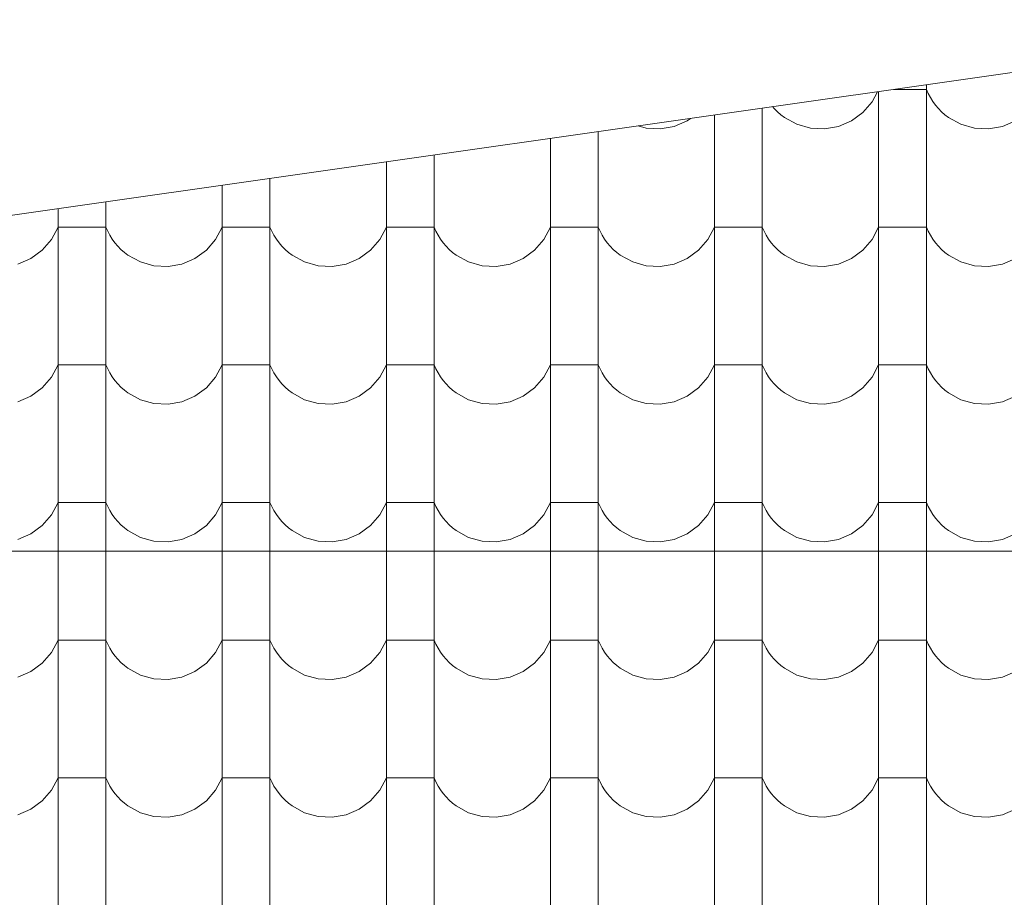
# Model space of a CAD drawing. Header units: millimetres. Extents: x -68772 to 137055, y -73300 to 19650.
# Tile 122 of 212: x 82072 to 83359, y -52981 to -51833. Entities that reach past the tile are written whole.
import ezdxf

# ---------------------------------------------------------------- set-up
doc = ezdxf.new("R2010")
doc.units = ezdxf.units.MM
doc.header["$MEASUREMENT"] = 0
for name, color, linetype, lineweight in [('Nowe_440-K Belki_Nr_pióra__1', 7, 'Continuous', 18), ('Nowe_810-G Ogólne_Nr_pióra__1', 7, 'Continuous', 18), ('Nowe_810-G Ogólne_Nr_pióra__26', 13, 'Continuous', 18)]:
    doc.layers.add(name, color=color, linetype=linetype, lineweight=lineweight)

# ---------------------------------------------------------------- blocks, each defined once
blk = doc.blocks.new('*X68')
at = {"layer": 'Nowe_810-G Ogólne_Nr_pióra__26', "color": 13, "linetype": 'Continuous', "lineweight": 18}
for p, q in [((83186.1, -51940.9), (83193.2, -51927.7)), ((83194.8, -51927.5), (83194.8, -52034.4)), ((83226, -51924.6), (83214.6, -51924.6)), ((83257.2, -51924.6), (83226, -51924.6)), ((83257.2, -51918.6), (83257.2, -52034.4)), ((83257.2, -51924.6), (83259.6, -51930.1)), ((83259.6, -51930.1), (83262.4, -51935.3)), ((83174, -51954.9), (83186.1, -51940.9)), ((83262.4, -51935.3), (83265.5, -51940.3)), ((83265.5, -51940.3), (83269, -51945.1)), ((83042.7, -51949.2), (83042.7, -52034.4)), ((83056.2, -51947.2), (83058.3, -51949.6)), ((83058.3, -51949.6), (83062.4, -51953.9)), ((83062.4, -51953.9), (83066.9, -51957.8)), ((83159.1, -51965.7), (83174, -51954.9)), ((83269, -51945.1), (83272.8, -51949.6)), ((83272.8, -51949.6), (83276.9, -51953.9)), ((83276.9, -51953.9), (83281.4, -51957.8)), ((82927.6, -51973), (82944.6, -51965.7)), ((82944.6, -51965.7), (82949, -51962.5)), ((82980.3, -51958.1), (82980.3, -52034.4)), ((83066.9, -51957.8), (83071.6, -51961.4)), ((83071.6, -51961.4), (83087.8, -51970.3)), ((83142.1, -51973), (83159.1, -51965.7)), ((83281.4, -51957.8), (83286.1, -51961.4)), ((83286.1, -51961.4), (83302.3, -51970.3)), ((83356.6, -51973), (83373.6, -51965.7)), ((82828.2, -51979.7), (82828.2, -52034.4)), ((82880.4, -51972.3), (82891, -51975.3)), ((82891, -51975.3), (82909.4, -51976.2)), ((82909.4, -51976.2), (82927.6, -51973)), ((83087.8, -51970.3), (83105.5, -51975.3)), ((83105.5, -51975.3), (83123.9, -51976.2)), ((83123.9, -51976.2), (83142.1, -51973)), ((83302.3, -51970.3), (83320, -51975.3)), ((83320, -51975.3), (83338.4, -51976.2)), ((83338.4, -51976.2), (83356.6, -51973)), ((82765.8, -51988.6), (82765.8, -52034.4)), ((82551.3, -52019.2), (82551.3, -52034.4)), ((82613.7, -52010.3), (82613.7, -52034.4)), ((82399.2, -52040.9), (82399.2, -52214.5)), ((82551.3, -52034.4), (82551.3, -52214.5)), ((82613.7, -52034.4), (82613.7, -52214.5)), ((82765.8, -52034.4), (82765.8, -52214.5)), ((82828.2, -52034.4), (82828.2, -52214.5)), ((82980.3, -52034.4), (82980.3, -52214.5)), ((83042.7, -52034.4), (83042.7, -52214.5)), ((83194.8, -52034.4), (83194.8, -52214.5)), ((83257.2, -52034.4), (83257.2, -52214.5)), ((82336.8, -52049.8), (82336.8, -52214.5)), ((82184.7, -52071.5), (82184.7, -52214.5)), ((82122.3, -52080.4), (82122.3, -52214.5)), ((82113.6, -52121), (82122.3, -52104.7)), ((82153.5, -52104.7), (82122.3, -52104.7)), ((82184.7, -52104.7), (82153.5, -52104.7)), ((82184.7, -52104.7), (82187.1, -52110.1)), ((82187.1, -52110.1), (82189.9, -52115.4)), ((82328.1, -52121), (82336.8, -52104.7)), ((82368, -52104.7), (82336.8, -52104.7)), ((82399.2, -52104.7), (82368, -52104.7)), ((82399.2, -52104.7), (82401.6, -52110.1)), ((82401.6, -52110.1), (82404.4, -52115.4)), ((82542.6, -52121), (82551.3, -52104.7)), ((82582.5, -52104.7), (82551.3, -52104.7)), ((82613.7, -52104.7), (82582.5, -52104.7)), ((82613.7, -52104.7), (82616.1, -52110.1)), ((82616.1, -52110.1), (82618.9, -52115.4)), ((82757.1, -52121), (82765.8, -52104.7)), ((82797, -52104.7), (82765.8, -52104.7)), ((82828.2, -52104.7), (82797, -52104.7)), ((82828.2, -52104.7), (82830.6, -52110.1)), ((82830.6, -52110.1), (82833.4, -52115.4)), ((82971.6, -52121), (82980.3, -52104.7)), ((83011.5, -52104.7), (82980.3, -52104.7)), ((83042.7, -52104.7), (83011.5, -52104.7)), ((83042.7, -52104.7), (83045.1, -52110.1)), ((83045.1, -52110.1), (83047.9, -52115.4)), ((83186.1, -52121), (83194.8, -52104.7)), ((83226, -52104.7), (83194.8, -52104.7)), ((83257.2, -52104.7), (83226, -52104.7)), ((83257.2, -52104.7), (83259.6, -52110.1)), ((83259.6, -52110.1), (83262.4, -52115.4)), ((82101.5, -52134.9), (82113.6, -52121)), ((82189.9, -52115.4), (82193, -52120.4)), ((82193, -52120.4), (82196.5, -52125.2)), ((82316, -52134.9), (82328.1, -52121)), ((82404.4, -52115.4), (82407.5, -52120.4)), ((82407.5, -52120.4), (82411, -52125.2)), ((82530.5, -52134.9), (82542.6, -52121)), ((82618.9, -52115.4), (82622, -52120.4)), ((82622, -52120.4), (82625.5, -52125.2)), ((82745, -52134.9), (82757.1, -52121)), ((82833.4, -52115.4), (82836.5, -52120.4)), ((82836.5, -52120.4), (82840, -52125.2)), ((82959.5, -52134.9), (82971.6, -52121)), ((83047.9, -52115.4), (83051, -52120.4)), ((83051, -52120.4), (83054.5, -52125.2)), ((83174, -52134.9), (83186.1, -52121)), ((83262.4, -52115.4), (83265.5, -52120.4)), ((83265.5, -52120.4), (83269, -52125.2)), ((82086.6, -52145.8), (82101.5, -52134.9)), ((82196.5, -52125.2), (82200.3, -52129.7)), ((82200.3, -52129.7), (82204.4, -52133.9)), ((82204.4, -52133.9), (82208.9, -52137.8)), ((82301.1, -52145.8), (82316, -52134.9)), ((82411, -52125.2), (82414.8, -52129.7)), ((82414.8, -52129.7), (82418.9, -52133.9)), ((82418.9, -52133.9), (82423.4, -52137.8)), ((82515.6, -52145.8), (82530.5, -52134.9)), ((82625.5, -52125.2), (82629.3, -52129.7)), ((82629.3, -52129.7), (82633.4, -52133.9)), ((82633.4, -52133.9), (82637.9, -52137.8)), ((82730.1, -52145.8), (82745, -52134.9)), ((82840, -52125.2), (82843.8, -52129.7)), ((82843.8, -52129.7), (82847.9, -52133.9)), ((82847.9, -52133.9), (82852.4, -52137.8)), ((82944.6, -52145.8), (82959.5, -52134.9)), ((83054.5, -52125.2), (83058.3, -52129.7)), ((83058.3, -52129.7), (83062.4, -52133.9)), ((83062.4, -52133.9), (83066.9, -52137.8)), ((83159.1, -52145.8), (83174, -52134.9)), ((83269, -52125.2), (83272.8, -52129.7)), ((83272.8, -52129.7), (83276.9, -52133.9)), ((83276.9, -52133.9), (83281.4, -52137.8)), ((82069.6, -52153), (82086.6, -52145.8)), ((82208.9, -52137.8), (82213.6, -52141.4)), ((82213.6, -52141.4), (82229.8, -52150.3)), ((82284.1, -52153), (82301.1, -52145.8)), ((82423.4, -52137.8), (82428.1, -52141.4)), ((82428.1, -52141.4), (82444.3, -52150.3)), ((82498.6, -52153), (82515.6, -52145.8)), ((82637.9, -52137.8), (82642.6, -52141.4)), ((82642.6, -52141.4), (82658.8, -52150.3)), ((82713.1, -52153), (82730.1, -52145.8)), ((82852.4, -52137.8), (82857.1, -52141.4)), ((82857.1, -52141.4), (82873.3, -52150.3)), ((82927.6, -52153), (82944.6, -52145.8)), ((83066.9, -52137.8), (83071.6, -52141.4)), ((83071.6, -52141.4), (83087.8, -52150.3)), ((83142.1, -52153), (83159.1, -52145.8)), ((83281.4, -52137.8), (83286.1, -52141.4)), ((83286.1, -52141.4), (83302.3, -52150.3)), ((83356.6, -52153), (83373.6, -52145.8)), ((82229.8, -52150.3), (82247.5, -52155.3)), ((82247.5, -52155.3), (82265.9, -52156.3)), ((82265.9, -52156.3), (82284.1, -52153)), ((82444.3, -52150.3), (82462, -52155.3)), ((82462, -52155.3), (82480.4, -52156.3)), ((82480.4, -52156.3), (82498.6, -52153)), ((82658.8, -52150.3), (82676.5, -52155.3)), ((82676.5, -52155.3), (82694.9, -52156.3)), ((82694.9, -52156.3), (82713.1, -52153)), ((82873.3, -52150.3), (82891, -52155.3)), ((82891, -52155.3), (82909.4, -52156.3)), ((82909.4, -52156.3), (82927.6, -52153)), ((83087.8, -52150.3), (83105.5, -52155.3)), ((83105.5, -52155.3), (83123.9, -52156.3)), ((83123.9, -52156.3), (83142.1, -52153)), ((83302.3, -52150.3), (83320, -52155.3)), ((83320, -52155.3), (83338.4, -52156.3)), ((83338.4, -52156.3), (83356.6, -52153)), ((82122.3, -52214.5), (82122.3, -52394.5)), ((82184.7, -52214.5), (82184.7, -52394.5)), ((82336.8, -52214.5), (82336.8, -52394.5)), ((82399.2, -52214.5), (82399.2, -52394.5)), ((82551.3, -52214.5), (82551.3, -52394.5)), ((82613.7, -52214.5), (82613.7, -52394.5)), ((82765.8, -52214.5), (82765.8, -52394.5)), ((82828.2, -52214.5), (82828.2, -52394.5)), ((82980.3, -52214.5), (82980.3, -52394.5)), ((83042.7, -52214.5), (83042.7, -52394.5)), ((83194.8, -52214.5), (83194.8, -52394.5)), ((83257.2, -52214.5), (83257.2, -52394.5)), ((82113.6, -52301), (82122.3, -52284.7)), ((82153.5, -52284.7), (82122.3, -52284.7)), ((82184.7, -52284.7), (82153.5, -52284.7)), ((82184.7, -52284.7), (82187.1, -52290.2)), ((82187.1, -52290.2), (82189.9, -52295.4)), ((82328.1, -52301), (82336.8, -52284.7)), ((82368, -52284.7), (82336.8, -52284.7)), ((82399.2, -52284.7), (82368, -52284.7)), ((82399.2, -52284.7), (82401.6, -52290.2)), ((82401.6, -52290.2), (82404.4, -52295.4)), ((82542.6, -52301), (82551.3, -52284.7)), ((82582.5, -52284.7), (82551.3, -52284.7)), ((82613.7, -52284.7), (82582.5, -52284.7)), ((82613.7, -52284.7), (82616.1, -52290.2)), ((82616.1, -52290.2), (82618.9, -52295.4)), ((82757.1, -52301), (82765.8, -52284.7)), ((82797, -52284.7), (82765.8, -52284.7)), ((82828.2, -52284.7), (82797, -52284.7)), ((82828.2, -52284.7), (82830.6, -52290.2)), ((82830.6, -52290.2), (82833.4, -52295.4)), ((82971.6, -52301), (82980.3, -52284.7)), ((83011.5, -52284.7), (82980.3, -52284.7)), ((83042.7, -52284.7), (83011.5, -52284.7)), ((83042.7, -52284.7), (83045.1, -52290.2)), ((83045.1, -52290.2), (83047.9, -52295.4)), ((83186.1, -52301), (83194.8, -52284.7)), ((83226, -52284.7), (83194.8, -52284.7)), ((83257.2, -52284.7), (83226, -52284.7)), ((83257.2, -52284.7), (83259.6, -52290.2)), ((83259.6, -52290.2), (83262.4, -52295.4)), ((82101.5, -52315), (82113.6, -52301)), ((82189.9, -52295.4), (82193, -52300.4)), ((82193, -52300.4), (82196.5, -52305.2)), ((82316, -52315), (82328.1, -52301)), ((82404.4, -52295.4), (82407.5, -52300.4)), ((82407.5, -52300.4), (82411, -52305.2)), ((82530.5, -52315), (82542.6, -52301)), ((82618.9, -52295.4), (82622, -52300.4)), ((82622, -52300.4), (82625.5, -52305.2)), ((82745, -52315), (82757.1, -52301)), ((82833.4, -52295.4), (82836.5, -52300.4)), ((82836.5, -52300.4), (82840, -52305.2)), ((82959.5, -52315), (82971.6, -52301)), ((83047.9, -52295.4), (83051, -52300.4)), ((83051, -52300.4), (83054.5, -52305.2)), ((83174, -52315), (83186.1, -52301)), ((83262.4, -52295.4), (83265.5, -52300.4)), ((83265.5, -52300.4), (83269, -52305.2)), ((82086.6, -52325.8), (82101.5, -52315)), ((82196.5, -52305.2), (82200.3, -52309.7)), ((82200.3, -52309.7), (82204.4, -52314)), ((82204.4, -52314), (82208.9, -52317.9)), ((82301.1, -52325.8), (82316, -52315)), ((82411, -52305.2), (82414.8, -52309.7)), ((82414.8, -52309.7), (82418.9, -52314)), ((82418.9, -52314), (82423.4, -52317.9)), ((82515.6, -52325.8), (82530.5, -52315)), ((82625.5, -52305.2), (82629.3, -52309.7)), ((82629.3, -52309.7), (82633.4, -52314)), ((82633.4, -52314), (82637.9, -52317.9)), ((82730.1, -52325.8), (82745, -52315)), ((82840, -52305.2), (82843.8, -52309.7)), ((82843.8, -52309.7), (82847.9, -52314)), ((82847.9, -52314), (82852.4, -52317.9)), ((82944.6, -52325.8), (82959.5, -52315)), ((83054.5, -52305.2), (83058.3, -52309.7)), ((83058.3, -52309.7), (83062.4, -52314)), ((83062.4, -52314), (83066.9, -52317.9)), ((83159.1, -52325.8), (83174, -52315)), ((83269, -52305.2), (83272.8, -52309.7)), ((83272.8, -52309.7), (83276.9, -52314)), ((83276.9, -52314), (83281.4, -52317.9)), ((82069.6, -52333.1), (82086.6, -52325.8)), ((82208.9, -52317.9), (82213.6, -52321.5)), ((82213.6, -52321.5), (82229.8, -52330.4)), ((82284.1, -52333.1), (82301.1, -52325.8)), ((82423.4, -52317.9), (82428.1, -52321.5)), ((82428.1, -52321.5), (82444.3, -52330.4)), ((82498.6, -52333.1), (82515.6, -52325.8)), ((82637.9, -52317.9), (82642.6, -52321.5)), ((82642.6, -52321.5), (82658.8, -52330.4)), ((82713.1, -52333.1), (82730.1, -52325.8)), ((82852.4, -52317.9), (82857.1, -52321.5)), ((82857.1, -52321.5), (82873.3, -52330.4)), ((82927.6, -52333.1), (82944.6, -52325.8)), ((83066.9, -52317.9), (83071.6, -52321.5)), ((83071.6, -52321.5), (83087.8, -52330.4)), ((83142.1, -52333.1), (83159.1, -52325.8)), ((83281.4, -52317.9), (83286.1, -52321.5)), ((83286.1, -52321.5), (83302.3, -52330.4)), ((83356.6, -52333.1), (83373.6, -52325.8)), ((82229.8, -52330.4), (82247.5, -52335.4)), ((82247.5, -52335.4), (82265.9, -52336.3)), ((82265.9, -52336.3), (82284.1, -52333.1)), ((82444.3, -52330.4), (82462, -52335.4)), ((82462, -52335.4), (82480.4, -52336.3)), ((82480.4, -52336.3), (82498.6, -52333.1)), ((82658.8, -52330.4), (82676.5, -52335.4)), ((82676.5, -52335.4), (82694.9, -52336.3)), ((82694.9, -52336.3), (82713.1, -52333.1)), ((82873.3, -52330.4), (82891, -52335.4)), ((82891, -52335.4), (82909.4, -52336.3)), ((82909.4, -52336.3), (82927.6, -52333.1)), ((83087.8, -52330.4), (83105.5, -52335.4)), ((83105.5, -52335.4), (83123.9, -52336.3)), ((83123.9, -52336.3), (83142.1, -52333.1)), ((83302.3, -52330.4), (83320, -52335.4)), ((83320, -52335.4), (83338.4, -52336.3)), ((83338.4, -52336.3), (83356.6, -52333.1)), ((82122.3, -52394.5), (82122.3, -52574.6)), ((82184.7, -52394.5), (82184.7, -52574.6)), ((82336.8, -52394.5), (82336.8, -52574.6)), ((82399.2, -52394.5), (82399.2, -52574.6)), ((82551.3, -52394.5), (82551.3, -52574.6)), ((82613.7, -52394.5), (82613.7, -52574.6)), ((82765.8, -52394.5), (82765.8, -52574.6)), ((82828.2, -52394.5), (82828.2, -52574.6)), ((82980.3, -52394.5), (82980.3, -52574.6)), ((83042.7, -52394.5), (83042.7, -52574.6)), ((83194.8, -52394.5), (83194.8, -52574.6)), ((83257.2, -52394.5), (83257.2, -52574.6)), ((82113.6, -52481.1), (82122.3, -52464.8)), ((82153.5, -52464.8), (82122.3, -52464.8)), ((82184.7, -52464.8), (82153.5, -52464.8)), ((82184.7, -52464.8), (82187.1, -52470.2)), ((82187.1, -52470.2), (82189.9, -52475.5)), ((82328.1, -52481.1), (82336.8, -52464.8)), ((82368, -52464.8), (82336.8, -52464.8)), ((82399.2, -52464.8), (82368, -52464.8)), ((82399.2, -52464.8), (82401.6, -52470.2)), ((82401.6, -52470.2), (82404.4, -52475.5)), ((82542.6, -52481.1), (82551.3, -52464.8)), ((82582.5, -52464.8), (82551.3, -52464.8)), ((82613.7, -52464.8), (82582.5, -52464.8)), ((82613.7, -52464.8), (82616.1, -52470.2)), ((82616.1, -52470.2), (82618.9, -52475.5)), ((82757.1, -52481.1), (82765.8, -52464.8)), ((82797, -52464.8), (82765.8, -52464.8)), ((82828.2, -52464.8), (82797, -52464.8)), ((82828.2, -52464.8), (82830.6, -52470.2)), ((82830.6, -52470.2), (82833.4, -52475.5)), ((82971.6, -52481.1), (82980.3, -52464.8)), ((83011.5, -52464.8), (82980.3, -52464.8)), ((83042.7, -52464.8), (83011.5, -52464.8)), ((83042.7, -52464.8), (83045.1, -52470.2)), ((83045.1, -52470.2), (83047.9, -52475.5)), ((83186.1, -52481.1), (83194.8, -52464.8)), ((83226, -52464.8), (83194.8, -52464.8)), ((83257.2, -52464.8), (83226, -52464.8)), ((83257.2, -52464.8), (83259.6, -52470.2)), ((83259.6, -52470.2), (83262.4, -52475.5)), ((82101.5, -52495), (82113.6, -52481.1)), ((82189.9, -52475.5), (82193, -52480.5)), ((82193, -52480.5), (82196.5, -52485.3)), ((82316, -52495), (82328.1, -52481.1)), ((82404.4, -52475.5), (82407.5, -52480.5)), ((82407.5, -52480.5), (82411, -52485.3)), ((82530.5, -52495), (82542.6, -52481.1)), ((82618.9, -52475.5), (82622, -52480.5)), ((82622, -52480.5), (82625.5, -52485.3)), ((82745, -52495), (82757.1, -52481.1)), ((82833.4, -52475.5), (82836.5, -52480.5)), ((82836.5, -52480.5), (82840, -52485.3)), ((82959.5, -52495), (82971.6, -52481.1)), ((83047.9, -52475.5), (83051, -52480.5)), ((83051, -52480.5), (83054.5, -52485.3)), ((83174, -52495), (83186.1, -52481.1)), ((83262.4, -52475.5), (83265.5, -52480.5)), ((83265.5, -52480.5), (83269, -52485.3)), ((82086.6, -52505.9), (82101.5, -52495)), ((82196.5, -52485.3), (82200.3, -52489.8)), ((82200.3, -52489.8), (82204.4, -52494)), ((82204.4, -52494), (82208.9, -52497.9)), ((82301.1, -52505.9), (82316, -52495)), ((82411, -52485.3), (82414.8, -52489.8)), ((82414.8, -52489.8), (82418.9, -52494)), ((82418.9, -52494), (82423.4, -52497.9)), ((82515.6, -52505.9), (82530.5, -52495)), ((82625.5, -52485.3), (82629.3, -52489.8)), ((82629.3, -52489.8), (82633.4, -52494)), ((82633.4, -52494), (82637.9, -52497.9)), ((82730.1, -52505.9), (82745, -52495)), ((82840, -52485.3), (82843.8, -52489.8)), ((82843.8, -52489.8), (82847.9, -52494)), ((82847.9, -52494), (82852.4, -52497.9)), ((82944.6, -52505.9), (82959.5, -52495)), ((83054.5, -52485.3), (83058.3, -52489.8)), ((83058.3, -52489.8), (83062.4, -52494)), ((83062.4, -52494), (83066.9, -52497.9)), ((83159.1, -52505.9), (83174, -52495)), ((83269, -52485.3), (83272.8, -52489.8)), ((83272.8, -52489.8), (83276.9, -52494)), ((83276.9, -52494), (83281.4, -52497.9)), ((82069.6, -52513.1), (82086.6, -52505.9)), ((82208.9, -52497.9), (82213.6, -52501.5)), ((82213.6, -52501.5), (82229.8, -52510.4)), ((82284.1, -52513.1), (82301.1, -52505.9)), ((82423.4, -52497.9), (82428.1, -52501.5)), ((82428.1, -52501.5), (82444.3, -52510.4)), ((82498.6, -52513.1), (82515.6, -52505.9)), ((82637.9, -52497.9), (82642.6, -52501.5)), ((82642.6, -52501.5), (82658.8, -52510.4)), ((82713.1, -52513.1), (82730.1, -52505.9)), ((82852.4, -52497.9), (82857.1, -52501.5)), ((82857.1, -52501.5), (82873.3, -52510.4)), ((82927.6, -52513.1), (82944.6, -52505.9)), ((83066.9, -52497.9), (83071.6, -52501.5)), ((83071.6, -52501.5), (83087.8, -52510.4)), ((83142.1, -52513.1), (83159.1, -52505.9)), ((83281.4, -52497.9), (83286.1, -52501.5)), ((83286.1, -52501.5), (83302.3, -52510.4)), ((83356.6, -52513.1), (83373.6, -52505.9)), ((82229.8, -52510.4), (82247.5, -52515.4)), ((82247.5, -52515.4), (82265.9, -52516.4)), ((82265.9, -52516.4), (82284.1, -52513.1)), ((82444.3, -52510.4), (82462, -52515.4)), ((82462, -52515.4), (82480.4, -52516.4)), ((82480.4, -52516.4), (82498.6, -52513.1)), ((82658.8, -52510.4), (82676.5, -52515.4)), ((82676.5, -52515.4), (82694.9, -52516.4)), ((82694.9, -52516.4), (82713.1, -52513.1)), ((82873.3, -52510.4), (82891, -52515.4)), ((82891, -52515.4), (82909.4, -52516.4)), ((82909.4, -52516.4), (82927.6, -52513.1)), ((83087.8, -52510.4), (83105.5, -52515.4)), ((83105.5, -52515.4), (83123.9, -52516.4)), ((83123.9, -52516.4), (83142.1, -52513.1)), ((83302.3, -52510.4), (83320, -52515.4)), ((83320, -52515.4), (83338.4, -52516.4)), ((83338.4, -52516.4), (83356.6, -52513.1)), ((82122.3, -52574.6), (82122.3, -52754.6)), ((82184.7, -52574.6), (82184.7, -52754.6)), ((82336.8, -52574.6), (82336.8, -52754.6)), ((82399.2, -52574.6), (82399.2, -52754.6)), ((82551.3, -52574.6), (82551.3, -52754.6)), ((82613.7, -52574.6), (82613.7, -52754.6)), ((82765.8, -52574.6), (82765.8, -52754.6)), ((82828.2, -52574.6), (82828.2, -52754.6)), ((82980.3, -52574.6), (82980.3, -52754.6)), ((83042.7, -52574.6), (83042.7, -52754.6)), ((83194.8, -52574.6), (83194.8, -52754.6)), ((83257.2, -52574.6), (83257.2, -52754.6)), ((82113.6, -52661.1), (82122.3, -52644.8)), ((82153.5, -52644.8), (82122.3, -52644.8)), ((82184.7, -52644.8), (82153.5, -52644.8)), ((82184.7, -52644.8), (82187.1, -52650.3)), ((82187.1, -52650.3), (82189.9, -52655.5)), ((82328.1, -52661.1), (82336.8, -52644.8)), ((82368, -52644.8), (82336.8, -52644.8)), ((82399.2, -52644.8), (82368, -52644.8)), ((82399.2, -52644.8), (82401.6, -52650.3)), ((82401.6, -52650.3), (82404.4, -52655.5)), ((82542.6, -52661.1), (82551.3, -52644.8)), ((82582.5, -52644.8), (82551.3, -52644.8)), ((82613.7, -52644.8), (82582.5, -52644.8)), ((82613.7, -52644.8), (82616.1, -52650.3)), ((82616.1, -52650.3), (82618.9, -52655.5)), ((82757.1, -52661.1), (82765.8, -52644.8)), ((82797, -52644.8), (82765.8, -52644.8)), ((82828.2, -52644.8), (82797, -52644.8)), ((82828.2, -52644.8), (82830.6, -52650.3)), ((82830.6, -52650.3), (82833.4, -52655.5)), ((82971.6, -52661.1), (82980.3, -52644.8)), ((83011.5, -52644.8), (82980.3, -52644.8)), ((83042.7, -52644.8), (83011.5, -52644.8)), ((83042.7, -52644.8), (83045.1, -52650.3)), ((83045.1, -52650.3), (83047.9, -52655.5)), ((83186.1, -52661.1), (83194.8, -52644.8)), ((83226, -52644.8), (83194.8, -52644.8)), ((83257.2, -52644.8), (83226, -52644.8)), ((83257.2, -52644.8), (83259.6, -52650.3)), ((83259.6, -52650.3), (83262.4, -52655.5)), ((82101.5, -52675.1), (82113.6, -52661.1)), ((82189.9, -52655.5), (82193, -52660.5)), ((82193, -52660.5), (82196.5, -52665.3)), ((82316, -52675.1), (82328.1, -52661.1)), ((82404.4, -52655.5), (82407.5, -52660.5)), ((82407.5, -52660.5), (82411, -52665.3)), ((82530.5, -52675.1), (82542.6, -52661.1)), ((82618.9, -52655.5), (82622, -52660.5)), ((82622, -52660.5), (82625.5, -52665.3)), ((82745, -52675.1), (82757.1, -52661.1)), ((82833.4, -52655.5), (82836.5, -52660.5)), ((82836.5, -52660.5), (82840, -52665.3)), ((82959.5, -52675.1), (82971.6, -52661.1)), ((83047.9, -52655.5), (83051, -52660.5)), ((83051, -52660.5), (83054.5, -52665.3)), ((83174, -52675.1), (83186.1, -52661.1)), ((83262.4, -52655.5), (83265.5, -52660.5)), ((83265.5, -52660.5), (83269, -52665.3)), ((82086.6, -52685.9), (82101.5, -52675.1)), ((82196.5, -52665.3), (82200.3, -52669.8)), ((82200.3, -52669.8), (82204.4, -52674.1)), ((82204.4, -52674.1), (82208.9, -52678)), ((82301.1, -52685.9), (82316, -52675.1)), ((82411, -52665.3), (82414.8, -52669.8)), ((82414.8, -52669.8), (82418.9, -52674.1)), ((82418.9, -52674.1), (82423.4, -52678)), ((82515.6, -52685.9), (82530.5, -52675.1)), ((82625.5, -52665.3), (82629.3, -52669.8)), ((82629.3, -52669.8), (82633.4, -52674.1)), ((82633.4, -52674.1), (82637.9, -52678)), ((82730.1, -52685.9), (82745, -52675.1)), ((82840, -52665.3), (82843.8, -52669.8)), ((82843.8, -52669.8), (82847.9, -52674.1)), ((82847.9, -52674.1), (82852.4, -52678)), ((82944.6, -52685.9), (82959.5, -52675.1)), ((83054.5, -52665.3), (83058.3, -52669.8)), ((83058.3, -52669.8), (83062.4, -52674.1)), ((83062.4, -52674.1), (83066.9, -52678)), ((83159.1, -52685.9), (83174, -52675.1)), ((83269, -52665.3), (83272.8, -52669.8)), ((83272.8, -52669.8), (83276.9, -52674.1)), ((83276.9, -52674.1), (83281.4, -52678)), ((82069.6, -52693.2), (82086.6, -52685.9)), ((82208.9, -52678), (82213.6, -52681.6)), ((82213.6, -52681.6), (82229.8, -52690.5)), ((82284.1, -52693.2), (82301.1, -52685.9)), ((82423.4, -52678), (82428.1, -52681.6)), ((82428.1, -52681.6), (82444.3, -52690.5)), ((82498.6, -52693.2), (82515.6, -52685.9)), ((82637.9, -52678), (82642.6, -52681.6)), ((82642.6, -52681.6), (82658.8, -52690.5)), ((82713.1, -52693.2), (82730.1, -52685.9)), ((82852.4, -52678), (82857.1, -52681.6)), ((82857.1, -52681.6), (82873.3, -52690.5)), ((82927.6, -52693.2), (82944.6, -52685.9)), ((83066.9, -52678), (83071.6, -52681.6)), ((83071.6, -52681.6), (83087.8, -52690.5)), ((83142.1, -52693.2), (83159.1, -52685.9)), ((83281.4, -52678), (83286.1, -52681.6)), ((83286.1, -52681.6), (83302.3, -52690.5)), ((83356.6, -52693.2), (83373.6, -52685.9)), ((82229.8, -52690.5), (82247.5, -52695.5)), ((82247.5, -52695.5), (82265.9, -52696.4)), ((82265.9, -52696.4), (82284.1, -52693.2)), ((82444.3, -52690.5), (82462, -52695.5)), ((82462, -52695.5), (82480.4, -52696.4)), ((82480.4, -52696.4), (82498.6, -52693.2)), ((82658.8, -52690.5), (82676.5, -52695.5)), ((82676.5, -52695.5), (82694.9, -52696.4)), ((82694.9, -52696.4), (82713.1, -52693.2)), ((82873.3, -52690.5), (82891, -52695.5)), ((82891, -52695.5), (82909.4, -52696.4)), ((82909.4, -52696.4), (82927.6, -52693.2)), ((83087.8, -52690.5), (83105.5, -52695.5)), ((83105.5, -52695.5), (83123.9, -52696.4)), ((83123.9, -52696.4), (83142.1, -52693.2)), ((83302.3, -52690.5), (83320, -52695.5)), ((83320, -52695.5), (83338.4, -52696.4)), ((83338.4, -52696.4), (83356.6, -52693.2)), ((82122.3, -52754.6), (82122.3, -52934.7)), ((82184.7, -52754.6), (82184.7, -52934.7)), ((82336.8, -52754.6), (82336.8, -52934.7)), ((82399.2, -52754.6), (82399.2, -52934.7)), ((82551.3, -52754.6), (82551.3, -52934.7)), ((82613.7, -52754.6), (82613.7, -52934.7)), ((82765.8, -52754.6), (82765.8, -52934.7)), ((82828.2, -52754.6), (82828.2, -52934.7)), ((82980.3, -52754.6), (82980.3, -52934.7)), ((83042.7, -52754.6), (83042.7, -52934.7)), ((83194.8, -52754.6), (83194.8, -52934.7)), ((83257.2, -52754.6), (83257.2, -52934.7)), ((82113.6, -52841.2), (82122.3, -52824.9)), ((82153.5, -52824.9), (82122.3, -52824.9)), ((82184.7, -52824.9), (82153.5, -52824.9)), ((82184.7, -52824.9), (82187.1, -52830.3)), ((82187.1, -52830.3), (82189.9, -52835.6)), ((82328.1, -52841.2), (82336.8, -52824.9)), ((82368, -52824.9), (82336.8, -52824.9)), ((82399.2, -52824.9), (82368, -52824.9)), ((82399.2, -52824.9), (82401.6, -52830.3)), ((82401.6, -52830.3), (82404.4, -52835.6)), ((82542.6, -52841.2), (82551.3, -52824.9)), ((82582.5, -52824.9), (82551.3, -52824.9)), ((82613.7, -52824.9), (82582.5, -52824.9)), ((82613.7, -52824.9), (82616.1, -52830.3)), ((82616.1, -52830.3), (82618.9, -52835.6)), ((82757.1, -52841.2), (82765.8, -52824.9)), ((82797, -52824.9), (82765.8, -52824.9)), ((82828.2, -52824.9), (82797, -52824.9)), ((82828.2, -52824.9), (82830.6, -52830.3)), ((82830.6, -52830.3), (82833.4, -52835.6)), ((82971.6, -52841.2), (82980.3, -52824.9)), ((83011.5, -52824.9), (82980.3, -52824.9)), ((83042.7, -52824.9), (83011.5, -52824.9)), ((83042.7, -52824.9), (83045.1, -52830.3)), ((83045.1, -52830.3), (83047.9, -52835.6)), ((83186.1, -52841.2), (83194.8, -52824.9)), ((83226, -52824.9), (83194.8, -52824.9)), ((83257.2, -52824.9), (83226, -52824.9)), ((83257.2, -52824.9), (83259.6, -52830.3)), ((83259.6, -52830.3), (83262.4, -52835.6)), ((82101.5, -52855.1), (82113.6, -52841.2)), ((82189.9, -52835.6), (82193, -52840.6)), ((82193, -52840.6), (82196.5, -52845.4)), ((82316, -52855.1), (82328.1, -52841.2)), ((82404.4, -52835.6), (82407.5, -52840.6)), ((82407.5, -52840.6), (82411, -52845.4)), ((82530.5, -52855.1), (82542.6, -52841.2)), ((82618.9, -52835.6), (82622, -52840.6)), ((82622, -52840.6), (82625.5, -52845.4)), ((82745, -52855.1), (82757.1, -52841.2)), ((82833.4, -52835.6), (82836.5, -52840.6)), ((82836.5, -52840.6), (82840, -52845.4)), ((82959.5, -52855.1), (82971.6, -52841.2)), ((83047.9, -52835.6), (83051, -52840.6)), ((83051, -52840.6), (83054.5, -52845.4)), ((83174, -52855.1), (83186.1, -52841.2)), ((83262.4, -52835.6), (83265.5, -52840.6)), ((83265.5, -52840.6), (83269, -52845.4)), ((82086.6, -52866), (82101.5, -52855.1)), ((82196.5, -52845.4), (82200.3, -52849.9)), ((82200.3, -52849.9), (82204.4, -52854.1)), ((82204.4, -52854.1), (82208.9, -52858)), ((82301.1, -52866), (82316, -52855.1)), ((82411, -52845.4), (82414.8, -52849.9)), ((82414.8, -52849.9), (82418.9, -52854.1)), ((82418.9, -52854.1), (82423.4, -52858)), ((82515.6, -52866), (82530.5, -52855.1)), ((82625.5, -52845.4), (82629.3, -52849.9)), ((82629.3, -52849.9), (82633.4, -52854.1)), ((82633.4, -52854.1), (82637.9, -52858)), ((82730.1, -52866), (82745, -52855.1)), ((82840, -52845.4), (82843.8, -52849.9)), ((82843.8, -52849.9), (82847.9, -52854.1)), ((82847.9, -52854.1), (82852.4, -52858)), ((82944.6, -52866), (82959.5, -52855.1)), ((83054.5, -52845.4), (83058.3, -52849.9)), ((83058.3, -52849.9), (83062.4, -52854.1)), ((83062.4, -52854.1), (83066.9, -52858)), ((83159.1, -52866), (83174, -52855.1)), ((83269, -52845.4), (83272.8, -52849.9)), ((83272.8, -52849.9), (83276.9, -52854.1)), ((83276.9, -52854.1), (83281.4, -52858)), ((82069.6, -52873.2), (82086.6, -52866)), ((82208.9, -52858), (82213.6, -52861.6)), ((82213.6, -52861.6), (82229.8, -52870.5)), ((82284.1, -52873.2), (82301.1, -52866)), ((82423.4, -52858), (82428.1, -52861.6)), ((82428.1, -52861.6), (82444.3, -52870.5)), ((82498.6, -52873.2), (82515.6, -52866)), ((82637.9, -52858), (82642.6, -52861.6)), ((82642.6, -52861.6), (82658.8, -52870.5)), ((82713.1, -52873.2), (82730.1, -52866)), ((82852.4, -52858), (82857.1, -52861.6)), ((82857.1, -52861.6), (82873.3, -52870.5)), ((82927.6, -52873.2), (82944.6, -52866)), ((83066.9, -52858), (83071.6, -52861.6)), ((83071.6, -52861.6), (83087.8, -52870.5)), ((83142.1, -52873.2), (83159.1, -52866)), ((83281.4, -52858), (83286.1, -52861.6)), ((83286.1, -52861.6), (83302.3, -52870.5)), ((83356.6, -52873.2), (83373.6, -52866)), ((82229.8, -52870.5), (82247.5, -52875.5)), ((82247.5, -52875.5), (82265.9, -52876.5)), ((82265.9, -52876.5), (82284.1, -52873.2)), ((82444.3, -52870.5), (82462, -52875.5)), ((82462, -52875.5), (82480.4, -52876.5)), ((82480.4, -52876.5), (82498.6, -52873.2)), ((82658.8, -52870.5), (82676.5, -52875.5)), ((82676.5, -52875.5), (82694.9, -52876.5)), ((82694.9, -52876.5), (82713.1, -52873.2)), ((82873.3, -52870.5), (82891, -52875.5)), ((82891, -52875.5), (82909.4, -52876.5)), ((82909.4, -52876.5), (82927.6, -52873.2)), ((83087.8, -52870.5), (83105.5, -52875.5)), ((83105.5, -52875.5), (83123.9, -52876.5)), ((83123.9, -52876.5), (83142.1, -52873.2)), ((83302.3, -52870.5), (83320, -52875.5)), ((83320, -52875.5), (83338.4, -52876.5)), ((83338.4, -52876.5), (83356.6, -52873.2)), ((82122.3, -52934.7), (82122.3, -53114.7)), ((82184.7, -52934.7), (82184.7, -53114.7)), ((82336.8, -52934.7), (82336.8, -53114.7)), ((82399.2, -52934.7), (82399.2, -53114.7)), ((82551.3, -52934.7), (82551.3, -53114.7)), ((82613.7, -52934.7), (82613.7, -53114.7)), ((82765.8, -52934.7), (82765.8, -53114.7)), ((82828.2, -52934.7), (82828.2, -53114.7)), ((82980.3, -52934.7), (82980.3, -53114.7)), ((83042.7, -52934.7), (83042.7, -53114.7)), ((83194.8, -52934.7), (83194.8, -53114.7)), ((83257.2, -52934.7), (83257.2, -53114.7))]:
    blk.add_line(p, q, dxfattribs=at)
blk = doc.blocks.new('Wypełnienie_12', base_point=(0, 2000))
at = {"layer": 'Nowe_810-G Ogólne_Nr_pióra__1', "color": 7, "linetype": 'Continuous', "lineweight": 18}
blk.add_line((78978.3, -52528.6), (83853.9, -51833.5), dxfattribs=at)
at = {"layer": 'Nowe_810-G Ogólne_Nr_pióra__26', "color": 13, "linetype": 'Continuous', "lineweight": 18}
blk.add_blockref('*X68', (0, 0), dxfattribs=at)

msp = doc.modelspace()

# ---------------------------------------------------------------- linework, layer by layer
at = {"layer": 'Nowe_440-K Belki_Nr_pióra__1', "color": 7, "linetype": 'Continuous', "lineweight": 18}
msp.add_line((88279, -52528.6), (78978.3, -52528.6), dxfattribs=at)

# ---------------------------------------------------------------- block references
at = {"layer": 'Nowe_810-G Ogólne_Nr_pióra__26', "color": 13, "linetype": 'Continuous', "lineweight": 18}
msp.add_blockref('Wypełnienie_12', (0, 2000), dxfattribs=at)

doc.saveas('drawing.dxf')
